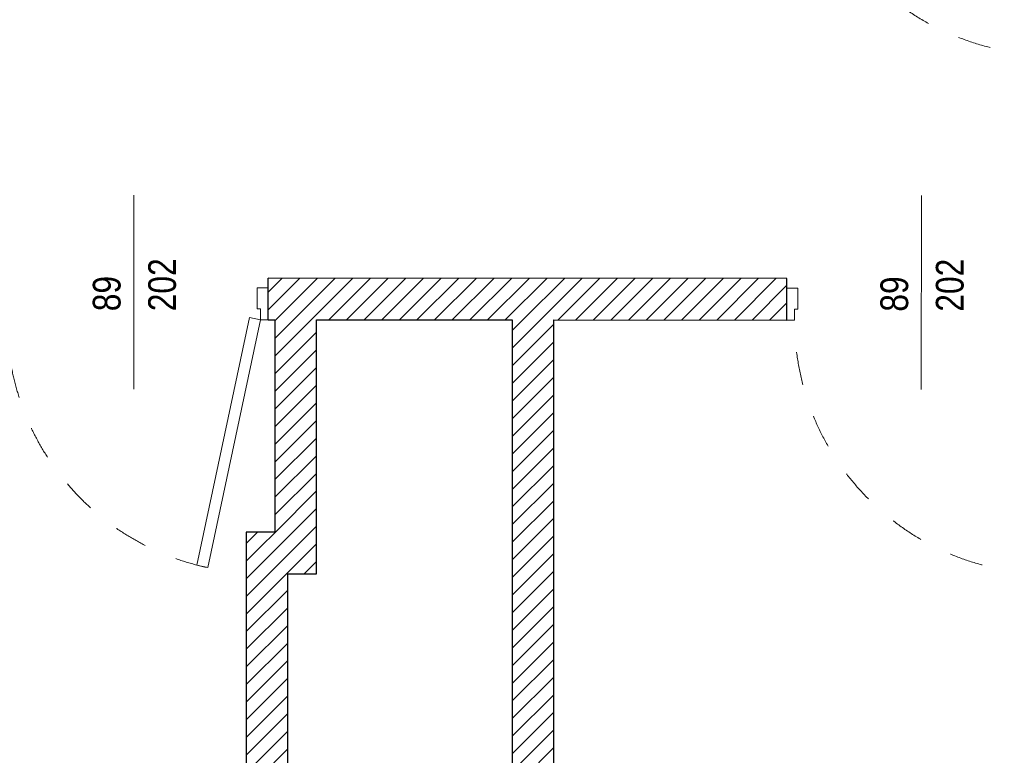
# Model space of a CAD drawing. Header units: millimetres. Extents: x 172139 to 266886, y 95607 to 138225.
# Tile 61 of 71: x 219523 to 223075, y 109479 to 112134. Entities that reach past the tile are written whole.
import ezdxf
from ezdxf.enums import TextEntityAlignment as Align

# ---------------------------------------------------------------- set-up
doc = ezdxf.new("R2010")
doc.units = ezdxf.units.MM
doc.header["$MEASUREMENT"] = 0
doc.linetypes.add('Przerywana', pattern=[240, 120, -120])
for name, color, linetype in [('Drzwi ArchiCAD', 7, 'Continuous'), ('KR_INW', 7, 'Continuous'), ('Znaczniki drzwi ArchiCADa', 7, 'Continuous')]:
    doc.layers.add(name, color=color, linetype=linetype)
for name, color, linetype, lineweight in [('Drzwi ArchiCAD_Nr_pióra__1', 7, 'Continuous', 13), ('Drzwi ArchiCAD_Nr_pióra__27', 7, 'Continuous', 25), ('KR_INW_Nr_pióra__101', 252, 'Continuous', 5), ('KR_INW_Nr_pióra__27', 7, 'Continuous', 25), ('Znaczniki drzwi ArchiCADa_Nr_pióra__7', 7, 'Continuous', 13)]:
    doc.layers.add(name, color=color, linetype=linetype, lineweight=lineweight)
doc.layers.add('Znaczniki drzwi ArchiCADa_Nr_pióra__20', color=7, linetype='Continuous', lineweight=13, true_color=0xb00000)
doc.styles.add('GENERATED_STYLE_1', font='ARIALN.TTF')
pattern_1 = [(45, (0, 0), (-31.819804, 31.819804), [])]

# ---------------------------------------------------------------- blocks, each defined once
blk = doc.blocks.new('Drzwi 19_2')
at = {"layer": 'Drzwi ArchiCAD_Nr_pióra__1', "linetype": 'Continuous'}
for p, q in [((442, 0), (442, 964)), ((442, 964), (482, 964)), ((482, 964), (482, 0)), ((-482, 0), (-510, 0)), ((-510, 0), (-510, -115)), ((-482, -40), (-482, 0)), ((482, 0), (442, 0)), ((510, 0), (482, 0)), ((482, 0), (482, -40)), ((510, -115), (510, 0)), ((-470, -40), (-482, -40)), ((-470, -115), (-470, -40)), ((482, -40), (470, -40)), ((470, -40), (470, -115)), ((-510, -115), (-470, -115)), ((470, -115), (510, -115))]:
    blk.add_line(p, q, dxfattribs=at)
at = {"layer": 'Drzwi ArchiCAD_Nr_pióra__1', "linetype": 'Przerywana'}
blk.add_arc((482, 0), 964, 90, 180, dxfattribs=at)
at = {"layer": 'Drzwi ArchiCAD_Nr_pióra__27', "linetype": 'Continuous'}
for p, q in [((-510, 0), (-510, -115)), ((510, 0), (510, -115))]:
    blk.add_line(p, q, dxfattribs=at)
blk = doc.blocks.new('Ściana_7', base_point=(224463.2, 113397.6))
at = {"layer": 'Drzwi ArchiCAD', "linetype": 'Continuous', "xscale": -1, "zscale": 1000, "rotation": 180}
blk.add_blockref('Drzwi 19_2', (222779.4, 112967.6), dxfattribs=at)
blk = doc.blocks.new('Drzwi 19_14')
at = {"layer": 'Drzwi ArchiCAD_Nr_pióra__1', "linetype": 'Continuous'}
for p, q in [((228.4, 885.9), (267.5, 894.1)), ((267.5, 894.1), (457, 0)), ((417.9, -8.3), (228.4, 885.9)), ((-457, 0), (-485, 0)), ((-485, 0), (-485, -115)), ((-457, -40), (-457, 0)), ((457, 0), (417.9, -8.3)), ((485, 0), (457, 0)), ((457, 0), (457, -40)), ((485, -115), (485, 0)), ((-445, -40), (-457, -40)), ((-445, -115), (-445, -40)), ((457, -40), (445, -40)), ((445, -40), (445, -115)), ((-485, -115), (-445, -115)), ((445, -115), (485, -115))]:
    blk.add_line(p, q, dxfattribs=at)
at = {"layer": 'Drzwi ArchiCAD_Nr_pióra__1', "linetype": 'Przerywana'}
blk.add_arc((457, 0), 914, 101.9642, 180, dxfattribs=at)
at = {"layer": 'Drzwi ArchiCAD_Nr_pióra__27', "linetype": 'Continuous'}
for p, q in [((-485, 0), (-485, -115)), ((485, 0), (485, -115))]:
    blk.add_line(p, q, dxfattribs=at)
blk = doc.blocks.new('Znacznik Wym 19_12')
at = {"layer": 'Znaczniki drzwi ArchiCADa_Nr_pióra__20', "linetype": 'Continuous'}
blk.add_line((0, -400), (0, 300), dxfattribs=at)
at = {"layer": 'Znaczniki drzwi ArchiCADa_Nr_pióra__7', "style": 'GENERATED_STYLE_1'}
for tag, rotation, p in [('AC_MarkerText_3', 270, (-182.4, 72.7)), ('AC_MarkerText_2', 270, (17.6, 72.7)), ('AC_MarkerText_5', 180, (-108.8, -133))]:
    blk.add_attdef(tag, text='', height=100, rotation=rotation, dxfattribs=at).set_placement(p, align=Align.BOTTOM_LEFT)
blk = doc.blocks.new('Drzwi 19_15')
at = {"layer": 'Drzwi ArchiCAD_Nr_pióra__1', "linetype": 'Continuous'}
for p, q in [((417, 0), (417, 914)), ((417, 914), (457, 914)), ((457, 914), (457, 0)), ((-457, 0), (-485, 0)), ((-485, 0), (-485, -115)), ((-457, -40), (-457, 0)), ((457, 0), (417, 0)), ((485, 0), (457, 0)), ((457, 0), (457, -40)), ((485, -115), (485, 0)), ((-445, -40), (-457, -40)), ((-445, -115), (-445, -40)), ((457, -40), (445, -40)), ((445, -40), (445, -115)), ((-485, -115), (-445, -115)), ((445, -115), (485, -115))]:
    blk.add_line(p, q, dxfattribs=at)
at = {"layer": 'Drzwi ArchiCAD_Nr_pióra__1', "linetype": 'Przerywana'}
blk.add_arc((457, 0), 914, 90, 180, dxfattribs=at)
at = {"layer": 'Drzwi ArchiCAD_Nr_pióra__27', "linetype": 'Continuous'}
for p, q in [((-485, 0), (-485, -115)), ((485, 0), (485, -115))]:
    blk.add_line(p, q, dxfattribs=at)
blk = doc.blocks.new('Ściana_34', base_point=(207868.7, 111207.8))
at = {"layer": 'KR_INW_Nr_pióra__101', "linetype": 'Continuous'}
h = blk.add_hatch(dxfattribs=at)
h.set_pattern_fill('Cegła_licówka', color=256, style=0, pattern_type=2)
h.set_pattern_definition(pattern_1)
h.paths.add_polyline_path([(220419.3, 111165.7), (220419.2, 111050.7), (222290.2, 111049.7), (222290.3, 111164.7), (222290.3, 111199.7), (220419.3, 111200.7)])
at = {"layer": 'KR_INW_Nr_pióra__27', "linetype": 'Continuous'}
for p, q in [((220419.3, 111165.7), (220419.3, 111200.7)), ((222290.3, 111164.7), (222290.3, 111199.7)), ((220419.2, 111050.7), (220419.3, 111165.7)), ((222290.2, 111049.7), (222290.3, 111164.7))]:
    blk.add_line(p, q, dxfattribs=at)
at = {"layer": 'KR_INW_Nr_pióra__27', "linetype": 'Continuous', "flags": 128}
for points in [[(222290.3, 111199.7), (220419.3, 111200.7)], [(220419.2, 111050.7), (220443.3, 111050.7)], [(220593.3, 111050.6), (221299.3, 111050.2)], [(221449.3, 111050.2), (222290.2, 111049.7)]]:
    blk.add_lwpolyline(points, dxfattribs=at)
at = {"layer": 'Drzwi ArchiCAD', "linetype": 'Continuous', "xscale": -1, "zscale": 1000, "rotation": 179.9679760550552}
for name, p in [('Drzwi 19_14', (219934.2, 111051)), ('Drzwi 19_15', (222775.2, 111049.4))]:
    blk.add_blockref(name, p, dxfattribs=at)
at = {"layer": 'Znaczniki drzwi ArchiCADa', "color": 14, "lineweight": 13, "true_color": 0xb00000}
ref = blk.add_blockref('Znacznik Wym 19_12', (219934.3, 111201), dxfattribs=dict(at, rotation=359.9679760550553))
ref.add_attrib('AC_MarkerText_2', '89', dxfattribs={"layer": 'Znaczniki drzwi ArchiCADa_Nr_pióra__7', "color": 7, "height": 100, "rotation": 89.968, "style": 'GENERATED_STYLE_1'}).set_placement((219916.6, 111081.7), align=Align.BOTTOM_LEFT)
ref.add_attrib('AC_MarkerText_3', '202', dxfattribs={"layer": 'Znaczniki drzwi ArchiCADa_Nr_pióra__7', "color": 7, "height": 100, "rotation": 89.968, "style": 'GENERATED_STYLE_1'}).set_placement((220116.6, 111081.6), align=Align.BOTTOM_LEFT)
ref = blk.add_blockref('Znacznik Wym 19_12', (222775.3, 111199.4), dxfattribs=dict(at, rotation=359.9679760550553))
ref.add_attrib('AC_MarkerText_2', '89', dxfattribs={"layer": 'Znaczniki drzwi ArchiCADa_Nr_pióra__7', "color": 7, "height": 100, "rotation": 89.968, "style": 'GENERATED_STYLE_1'}).set_placement((222757.6, 111080.1), align=Align.BOTTOM_LEFT)
ref.add_attrib('AC_MarkerText_3', '202', dxfattribs={"layer": 'Znaczniki drzwi ArchiCADa_Nr_pióra__7', "color": 7, "height": 100, "rotation": 89.968, "style": 'GENERATED_STYLE_1'}).set_placement((222957.6, 111080), align=Align.BOTTOM_LEFT)
blk = doc.blocks.new('Ściana_61', base_point=(221449.3, 111200.2))
at = {"layer": 'KR_INW_Nr_pióra__101', "linetype": 'Continuous'}
h = blk.add_hatch(dxfattribs=at)
h.set_pattern_fill('Cegła_licówka', color=256, style=0, pattern_type=2)
h.set_pattern_definition(pattern_1)
h.paths.add_polyline_path([(221299.3, 111050.2), (221299.3, 107385.1), (221449.3, 107385.1), (221449.3, 111050.2)])
at = {"layer": 'KR_INW_Nr_pióra__27', "linetype": 'Continuous', "flags": 128}
for points in [[(221299.3, 111050.2), (221299.3, 107385.1)], [(221449.3, 107385.1), (221449.3, 111050.2)]]:
    blk.add_lwpolyline(points, dxfattribs=at)
blk = doc.blocks.new('Ściana_62', base_point=(220340.3, 106855.1))
at = {"layer": 'KR_INW_Nr_pióra__101', "linetype": 'Continuous'}
h = blk.add_hatch(dxfattribs=at)
h.set_pattern_fill('Cegła_licówka', color=256, style=0, pattern_type=2)
h.set_pattern_definition(pattern_1)
h.paths.add_polyline_path([(220490.3, 107385.1), (220490.3, 110134.7), (220340.3, 110284.8), (220340.3, 107385.1)])
at = {"layer": 'KR_INW_Nr_pióra__27', "linetype": 'Continuous', "flags": 128}
for points in [[(220340.3, 110284.8), (220340.3, 107385.1)], [(220490.3, 107385.1), (220490.3, 110134.7)]]:
    blk.add_lwpolyline(points, dxfattribs=at)
blk = doc.blocks.new('Ściana_63', base_point=(220340.3, 110284.8))
at = {"layer": 'KR_INW_Nr_pióra__101', "linetype": 'Continuous'}
h = blk.add_hatch(dxfattribs=at)
h.set_pattern_fill('Cegła_licówka', color=256, style=0, pattern_type=2)
h.set_pattern_definition(pattern_1)
h.paths.add_polyline_path([(220490.3, 110134.7), (220593.3, 110134.6), (220443.3, 110284.7), (220340.3, 110284.8)])
at = {"layer": 'KR_INW_Nr_pióra__27', "linetype": 'Continuous', "flags": 128}
for points in [[(220443.3, 110284.7), (220340.3, 110284.8)], [(220490.3, 110134.7), (220593.3, 110134.6)]]:
    blk.add_lwpolyline(points, dxfattribs=at)
blk = doc.blocks.new('Ściana_64', base_point=(220443.3, 110284.7))
at = {"layer": 'KR_INW_Nr_pióra__101', "linetype": 'Continuous'}
h = blk.add_hatch(dxfattribs=at)
h.set_pattern_fill('Cegła_licówka', color=256, style=0, pattern_type=2)
h.set_pattern_definition(pattern_1)
h.paths.add_polyline_path([(220593.3, 110134.6), (220593.3, 111050.6), (220443.3, 111050.7), (220443.3, 110284.7)])
at = {"layer": 'KR_INW_Nr_pióra__27', "linetype": 'Continuous', "flags": 128}
for points in [[(220443.3, 111050.7), (220443.3, 110284.7)], [(220593.3, 110134.6), (220593.3, 111050.6)]]:
    blk.add_lwpolyline(points, dxfattribs=at)

msp = doc.modelspace()

# ---------------------------------------------------------------- block references
at = {"layer": 'KR_INW'}
for name, p in [('Ściana_7', (224463.2, 113397.6)), ('Ściana_34', (207868.7, 111207.8)), ('Ściana_64', (220443.3, 110284.7)), ('Ściana_61', (221449.3, 111200.2)), ('Ściana_62', (220340.3, 106855.1)), ('Ściana_63', (220340.3, 110284.8))]:
    msp.add_blockref(name, p, dxfattribs=at)

doc.saveas('drawing.dxf')
